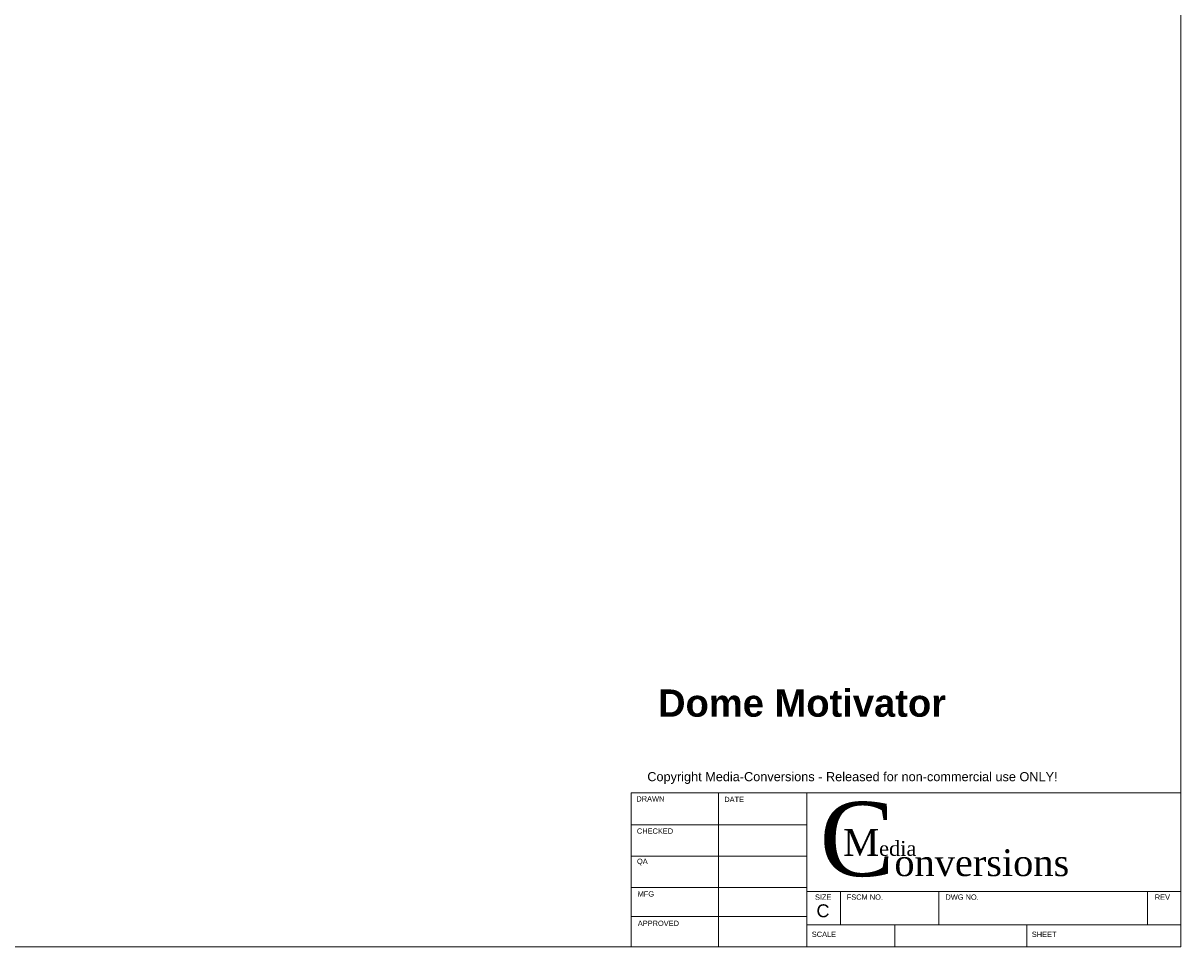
# Model space of a CAD drawing. Header units: inches. Extents: x 0 to 32.5, y 0 to 21.
# Tile 2 of 3: x 19.3 to 32.5, y 0 to 10.5. Entities that reach past the tile are written whole.
import ezdxf

# ---------------------------------------------------------------- set-up
doc = ezdxf.new("R2010")
doc.units = ezdxf.units.IN
doc.header["$MEASUREMENT"] = 0
doc.layers.add('CONTINUOUS', color=7, linetype='Continuous', lineweight=0)

# ---------------------------------------------------------------- blocks, each defined once
blk = doc.blocks.new('BLOCK7')
at = {"layer": 'CONTINUOUS'}
for p, q in [((32.5, 0), (32.5, 21)), ((26.25, 1.75), (32.5, 1.75)), ((26.25, 0), (26.25, 1.75)), ((27.246, 1.75), (27.246, 0)), ((28.25, 0), (28.25, 1.75)), ((32.5, 0), (32.5, 1.75)), ((26.25, 1.388), (28.25, 1.388)), ((26.25, 1.031), (28.25, 1.031)), ((26.25, 0.675), (28.25, 0.675)), ((28.25, 0.63), (32.5, 0.63)), ((28.63, 0.25), (28.63, 0.63)), ((29.75, 0.25), (29.75, 0.63)), ((32.12, 0.25), (32.12, 0.63)), ((32.5, 0.125), (32.5, 0.5)), ((26.25, 0.344), (28.25, 0.344)), ((28.25, 0.25), (32.5, 0.25)), ((29.25, 0), (29.25, 0.25)), ((30.75, 0), (30.75, 0.25)), ((0, 0), (32.5, 0))]:
    blk.add_line(p, q, dxfattribs=at)
at = {"layer": 'CONTINUOUS', "attachment_point": 4}
for s, insert, char_height in [('{\\fArial|b0|i0|c0|p0;\\C1;Copyright Media-Conversions - Released for non-commercial use ONLY!}{\\fMS Shell Dlg|b0|i0|c0|p0;\\C7;\\H0.75x;}', (26.435, 1.919), 0.103405), ('{\\fArial|b0|i0|c0|p0;\\C7;DRAWN}{\\fArial|b0|i0|c0|p0;\\C7;}', (26.311, 1.682), 0.06032), ('{\\fArial|b0|i0|c0|p0;\\C7;DRAWN}{\\fArial|b0|i0|c0|p0;\\C7;}', (26.311, 1.682), 0.06032), ('{\\fArial|b0|i0|c0|p0;\\C7;DATE}{\\fArial|b0|i0|c0|p0;\\C7;}', (27.31, 1.676), 0.06032), ('{\\fArial|b0|i0|c0|p0;\\C7;DATE}{\\fArial|b0|i0|c0|p0;\\C7;}', (27.31, 1.676), 0.06032), ('{\\fTimes New Roman|b0|i0|c0|p0;\\C7;C}{\\fTimes New Roman|b0|i0|c0|p0;\\C7;\\H0.36x;onversions}{\\fMS Shell Dlg|b0|i0|c0|p0;\\C7;\\H0.09x;}', (28.394, 1.22), 0.843499), ('{\\fArial|b0|i0|c0|p0;\\C7;}', (27.325, 1.561), 0.09048), ('{\\fArial|b0|i0|c0|p0;\\C7;CHECKED}{\\fArial|b0|i0|c0|p0;\\C7;}', (26.317, 1.316), 0.06032), ('{\\fArial|b0|i0|c0|p0;\\C7;CHECKED}{\\fArial|b0|i0|c0|p0;\\C7;}', (26.317, 1.316), 0.06032), ('{\\fTimes New Roman|b0|i0|c0|p0;\\C7;M}{\\fTimes New Roman|b0|i0|c0|p0;\\C7;\\H0.5555556x;edia}{\\fMS Shell Dlg|b0|i0|c0|p0;\\C7;\\H0.25x;}', (28.662, 1.185), 0.30366), ('{\\fArial|b0|i0|c0|p0;\\C7;QA}{\\fArial|b0|i0|c0|p0;\\C7;}', (26.318, 0.964), 0.06032), ('{\\fArial|b0|i0|c0|p0;\\C7;QA}{\\fArial|b0|i0|c0|p0;\\C7;}', (26.318, 0.964), 0.06032), ('{\\fArial|b0|i0|c0|p0;\\C7;MFG}{\\fArial|b0|i0|c0|p0;\\C7;}', (26.325, 0.601), 0.06032), ('{\\fArial|b0|i0|c0|p0;\\C7;MFG}{\\fArial|b0|i0|c0|p0;\\C7;}', (26.325, 0.601), 0.06032), ('{\\fArial|b0|i0|c0|p0;\\C7;SIZE}{\\fArial|b0|i0|c0|p0;\\C7;}', (28.341, 0.565), 0.06032), ('{\\fArial|b0|i0|c0|p0;\\C7;SIZE}{\\fArial|b0|i0|c0|p0;\\C7;}', (28.341, 0.565), 0.06032), ('{\\fArial|b0|i0|c0|p0;\\C7;FSCM NO.}{\\fArial|b0|i0|c0|p0;\\C7;}', (28.702, 0.565), 0.06032), ('{\\fArial|b0|i0|c0|p0;\\C7;FSCM NO.}{\\fArial|b0|i0|c0|p0;\\C7;}', (28.702, 0.565), 0.06032), ('{\\fArial|b0|i0|c0|p0;\\C7;DWG NO.}{\\fArial|b0|i0|c0|p0;\\C7;}', (29.824, 0.565), 0.06032), ('{\\fArial|b0|i0|c0|p0;\\C7;DWG NO.}{\\fArial|b0|i0|c0|p0;\\C7;}', (29.824, 0.565), 0.06032), ('{\\fArial|b0|i0|c0|p0;\\C7;REV}{\\fArial|b0|i0|c0|p0;\\C7;}', (32.204, 0.565), 0.06032), ('{\\fArial|b0|i0|c0|p0;\\C7;REV}{\\fArial|b0|i0|c0|p0;\\C7;}', (32.204, 0.565), 0.06032), ('{\\fArial|b0|i0|c0|p0;\\C7;C}{\\fArial|b0|i0|c0|p0;\\C7;}', (28.358, 0.409), 0.14649), ('{\\fArial|b0|i0|c0|p0;\\C7;C}{\\fArial|b0|i0|c0|p0;\\C7;}', (28.358, 0.409), 0.14649), ('{\\fArial|b0|i0|c0|p0;\\C7;}', (29.887, 0.41), 0.09048), ('{\\fArial|b0|i0|c0|p0;\\C7;APPROVED}{\\fArial|b0|i0|c0|p0;\\C7;}', (26.327, 0.267), 0.06032), ('{\\fArial|b0|i0|c0|p0;\\C7;APPROVED}{\\fArial|b0|i0|c0|p0;\\C7;}', (26.327, 0.267), 0.06032), ('{\\fArial|b0|i0|c0|p0;\\C7;SCALE}{\\fArial|b0|i0|c0|p0;\\C7;}', (28.305, 0.142), 0.06032), ('{\\fArial|b0|i0|c0|p0;\\C7;SCALE}{\\fArial|b0|i0|c0|p0;\\C7;}', (28.305, 0.142), 0.06032), ('{\\fArial|b0|i0|c0|p0;\\C7;SHEET}{\\fArial|b0|i0|c0|p0;\\C7;}', (30.806, 0.142), 0.06032), ('{\\fArial|b0|i0|c0|p0;\\C7;SHEET}{\\fArial|b0|i0|c0|p0;\\C7;}', (30.806, 0.142), 0.06032)]:
    blk.add_mtext(s, dxfattribs=dict(at, insert=insert, char_height=char_height))

msp = doc.modelspace()

# ---------------------------------------------------------------- block references
at = {"layer": 'CONTINUOUS'}
msp.add_blockref('BLOCK7', (0, 0), dxfattribs=at)

# ---------------------------------------------------------------- texts
at = {"layer": 'CONTINUOUS', "insert": (26.557, 2.926), "char_height": 0.31021, "attachment_point": 1}
msp.add_mtext('{\\fArial|b1|i0|c0|p0;\\C7;Dome Motivator}{\\fArial|b0|i0|c0|p0;\\C7;\\H0.2916667x;}', dxfattribs=at)

doc.saveas('drawing.dxf')
